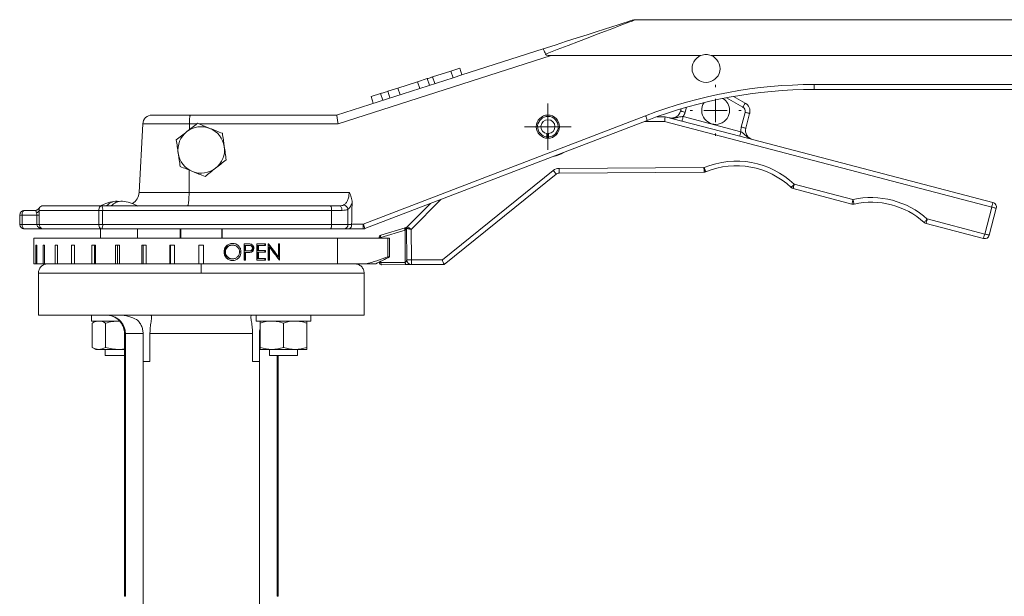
# Model space of a CAD drawing. Header units: millimetres. Extents: x 19 to 376, y -22 to 371.
# Tile 5 of 8: x 44 to 255, y 247 to 371. Entities that reach past the tile are written whole.
import ezdxf

# ---------------------------------------------------------------- set-up
doc = ezdxf.new("R2010")
doc.units = ezdxf.units.MM

# ---------------------------------------------------------------- blocks, each defined once
blk = doc.blocks.new('SW_CENTERMARKSYMBOL_0')
at = {"color": 0, "linetype": 'Continuous', "lineweight": 0}
for p, q in [((0, 2.5), (0, 5)), ((0, 0), (0, 2.5)), ((-2.5, 0), (-5, 0)), ((0, 0), (-2.5, 0)), ((0, 0), (0, -2.5)), ((0, 0), (2.5, 0)), ((2.5, 0), (5, 0)), ((0, -2.5), (0, -5))]:
    blk.add_line(p, q, dxfattribs=at)
blk = doc.blocks.new('SW_CENTERMARKSYMBOL_1')
at = {"color": 0, "linetype": 'Continuous', "lineweight": 0}
for p, q in [((0, 5), (0, 5.5)), ((0, 0), (0, 2.5)), ((-5, 0), (-5.5, 0)), ((0, 0), (-2.5, 0)), ((0, 0), (0, -2.5)), ((0, 0), (2.5, 0)), ((5, 0), (5.5, 0)), ((0, -5), (0, -5.5))]:
    blk.add_line(p, q, dxfattribs=at)

msp = doc.modelspace()

# ---------------------------------------------------------------- linework, layer by layer
at = {"color": 7, "linetype": 'Continuous', "lineweight": 15}
for p, q in [((260.78, 370.77), (176.1, 370.77)), ((138.8, 358.91), (156.24, 364.5)), ((157.97, 363.06), (112.2, 348.38)), ((157.97, 363.06), (190.15, 363.06)), ((192.36, 363.06), (260.78, 363.06)), ((132.51, 358.47), (136.43, 359.73)), ((136.43, 359.73), (138.34, 360.34)), ((136.43, 359.73), (136.89, 358.3)), ((138.34, 360.34), (138.8, 358.91)), ((111.88, 350.27), (136.89, 358.3)), ((131.36, 358.1), (129.27, 357.43)), ((131.36, 358.1), (131.82, 356.67)), ((132.51, 358.47), (132.97, 357.04)), ((136.89, 358.3), (138.8, 358.91)), ((125.06, 356.08), (122.88, 355.38)), ((129.27, 357.43), (125.06, 356.08)), ((125.06, 356.08), (125.52, 354.65)), ((129.27, 357.43), (129.73, 356)), ((214.47, 356.83), (260.78, 356.83)), ((214.47, 355.77), (214.47, 356.83)), ((260.78, 355.77), (214.47, 355.77)), ((119.29, 354.23), (121.31, 354.87)), ((119.29, 354.23), (119.75, 352.8)), ((121.31, 354.87), (121.77, 353.45)), ((122.88, 355.38), (123.34, 353.95)), ((197.19, 354.27), (199.69, 352.85)), ((185.79, 351.11), (185.92, 351.61)), ((72.21, 350.27), (80.45, 350.27)), ((80.45, 350.27), (111.88, 350.27)), ((117.6, 326.83), (178.27, 350.12)), ((178.63, 349.13), (117.96, 325.84)), ((180.71, 349.9), (182.47, 349.91)), ((182.47, 349.91), (186.08, 348.97)), ((186.33, 349.94), (198.75, 346.68)), ((198.84, 347.69), (199.67, 350.85)), ((200.63, 350.6), (199.81, 347.44)), ((70.21, 348.38), (69.43, 333.62)), ((80.23, 347.13), (80.24, 348.38)), ((252.66, 330.49), (182.34, 348.91)), ((186.08, 348.97), (198.5, 345.71)), ((157.06, 345.57), (157.08, 346.29)), ((157.39, 346.28), (157.37, 345.56)), ((198.5, 345.71), (252.91, 331.46)), ((159.68, 338.79), (190.82, 338.96)), ((80.16, 333.62), (80.19, 338.43)), ((134.59, 319.15), (158.44, 338.35)), ((159.07, 337.57), (134.95, 318.15)), ((190.83, 337.96), (159.69, 337.79)), ((222.59, 331.13), (209.97, 334.44)), ((210.22, 335.41), (222.84, 332.1)), ((80.16, 333.62), (114.56, 333.62)), ((48.78, 330.77), (61.4, 330.77)), ((61.4, 330.77), (110.56, 330.77)), ((110.56, 330.77), (112.39, 330.77)), ((127.05, 326.25), (132.02, 331.24)), ((251.14, 324.69), (252.66, 330.49)), ((253.62, 330.24), (252.1, 324.43)), ((43.76, 328.77), (43.76, 326.77)), ((47.47, 328.77), (44.26, 328.77)), ((44.26, 328.77), (44.26, 326.77)), ((44.76, 329.77), (47.08, 329.77)), ((47.96, 328.77), (47.47, 328.77)), ((47.47, 326.77), (47.47, 328.77)), ((60.77, 329.77), (47.93, 329.77)), ((47.96, 328.77), (47.96, 326.77)), ((60.77, 326.77), (60.77, 329.77)), ((60.77, 329.77), (61.59, 329.77)), ((61.59, 329.77), (61.59, 326.77)), ((110.75, 329.77), (61.59, 329.77)), ((110.75, 329.77), (110.75, 326.77)), ((113.04, 329.77), (110.75, 329.77)), ((114.31, 330), (114.31, 326.77)), ((44.26, 326.77), (47.47, 326.77)), ((47.96, 326.77), (47.47, 326.77)), ((47.96, 326.77), (60.77, 326.77)), ((60.77, 326.77), (61.59, 326.77)), ((61.59, 326.77), (110.75, 326.77)), ((110.75, 326.77), (114.31, 326.77)), ((114.31, 326.77), (115.1, 326.77)), ((115.1, 326.83), (117.6, 326.83)), ((117.6, 326.83), (117.6, 325.77)), ((121.36, 324.41), (126.6, 326.01)), ((126.94, 319.11), (126.9, 325.9)), ((250.88, 323.72), (238.54, 326.95)), ((238.8, 327.92), (251.14, 324.69)), ((48.87, 325.77), (44.76, 325.77)), ((46.78, 323.77), (46.78, 322.27)), ((46.78, 323.77), (112.04, 323.77)), ((61.4, 325.77), (48.87, 325.77)), ((61.13, 325.77), (61.13, 323.77)), ((110.56, 325.77), (61.4, 325.77)), ((69.09, 323.77), (69.09, 325.77)), ((78.28, 323.77), (78.28, 325.77)), ((78.37, 325.77), (78.37, 323.77)), ((87.19, 323.77), (87.19, 325.77)), ((87.28, 325.77), (87.28, 323.77)), ((113.41, 325.77), (110.56, 325.77)), ((112.04, 323.77), (112.04, 318.27)), ((122.85, 323.77), (112.04, 323.77)), ((114.42, 325.77), (113.41, 325.77)), ((117.6, 325.77), (114.42, 325.77)), ((121.01, 323.93), (121.01, 323.77)), ((126.58, 325.53), (121.34, 323.93)), ((122.85, 323.77), (122.85, 319.77)), ((122.85, 323.77), (123.23, 323.77)), ((123.23, 323.77), (123.23, 319.77)), ((126.62, 318.6), (126.58, 325.53)), ((127.91, 325.69), (127.94, 319.11)), ((46.79, 322.27), (46.78, 322.27)), ((46.79, 322.27), (46.79, 318.27)), ((47.42, 322.27), (47.25, 322.27)), ((47.25, 318.27), (47.25, 322.27)), ((47.42, 322.27), (47.42, 318.27)), ((49.13, 322.27), (48.79, 322.27)), ((48.79, 318.27), (48.79, 322.27)), ((49.13, 322.27), (49.13, 318.27)), ((51.86, 322.27), (51.36, 322.27)), ((51.36, 318.27), (51.36, 322.27)), ((51.86, 322.27), (51.86, 318.27)), ((55.53, 322.27), (54.89, 322.27)), ((54.89, 318.27), (54.89, 322.27)), ((55.53, 322.27), (55.53, 318.27)), ((60.03, 322.27), (59.26, 322.27)), ((59.26, 318.27), (59.26, 322.27)), ((59.84, 322.27), (59.84, 318.27)), ((60.03, 322.27), (60.03, 318.27)), ((65.22, 322.27), (64.35, 322.27)), ((64.35, 318.27), (64.35, 322.27)), ((64.8, 322.27), (64.8, 318.27)), ((65.22, 322.27), (65.22, 318.27)), ((70.94, 322.27), (70, 322.27)), ((70, 318.27), (70, 322.27)), ((70.31, 322.27), (70.31, 318.27)), ((70.94, 322.27), (70.94, 318.27)), ((77.02, 322.27), (76.04, 322.27)), ((76.04, 318.27), (76.04, 322.27)), ((76.2, 322.27), (76.2, 318.27)), ((77.02, 322.27), (77.02, 318.27)), ((82.28, 318.27), (82.28, 322.27)), ((83.28, 322.27), (82.28, 322.27)), ((83.28, 322.27), (83.28, 318.27)), ((89.35, 322.32), (89.5, 322.32)), ((92.68, 322.59), (92.01, 322.59)), ((92.01, 322.59), (92.01, 319.09)), ((92.16, 322.23), (92.16, 321.06)), ((92.16, 322.23), (92.32, 322.23)), ((92.32, 321.06), (92.32, 322.23)), ((92.32, 322.23), (92.93, 322.23)), ((93.29, 322.53), (93.44, 322.53)), ((93.92, 321.65), (94.08, 321.65)), ((96.6, 322.59), (94.76, 322.59)), ((94.76, 322.59), (94.76, 319.09)), ((94.9, 322.23), (94.9, 321.15)), ((94.9, 322.23), (95.05, 322.23)), ((95.05, 321.15), (95.05, 322.23)), ((95.05, 322.23), (96.6, 322.23)), ((96.45, 322.59), (96.45, 322.23)), ((96.6, 322.23), (96.6, 322.59)), ((97.24, 322.59), (97.18, 322.59)), ((97.18, 322.59), (97.18, 319.09)), ((97.32, 321.83), (97.32, 319.09)), ((97.32, 321.83), (97.47, 321.83)), ((97.47, 319.09), (97.47, 321.83)), ((99.63, 322.59), (99.35, 322.59)), ((99.35, 322.59), (99.35, 319.83)), ((99.47, 322.59), (99.47, 319.21)), ((99.63, 319.09), (99.63, 322.59)), ((87.83, 320.82), (87.99, 320.82)), ((91.16, 320.84), (91.32, 320.84)), ((92.16, 321.06), (92.32, 321.06)), ((92.16, 320.7), (92.16, 319.09)), ((92.16, 320.7), (92.32, 320.7)), ((92.32, 319.09), (92.32, 320.7)), ((92.32, 320.7), (92.56, 320.7)), ((92.75, 321.05), (92.91, 321.05)), ((92.91, 321.05), (92.92, 321.05)), ((93.26, 320.76), (93.41, 320.76)), ((94.9, 321.15), (95.05, 321.15)), ((94.9, 320.79), (94.9, 319.44)), ((94.9, 320.79), (95.05, 320.79)), ((96.6, 321.15), (95.05, 321.15)), ((95.05, 319.44), (95.05, 320.79)), ((95.05, 320.79), (96.6, 320.79)), ((96.45, 321.15), (96.45, 320.79)), ((96.6, 320.79), (96.6, 321.15)), ((99.19, 319.83), (99.35, 319.83)), ((122.85, 319.77), (123.23, 319.77)), ((46.79, 318.27), (47.25, 318.27)), ((47.25, 318.27), (47.42, 318.27)), ((47.42, 318.27), (48.79, 318.27)), ((48.79, 318.27), (49.13, 318.27)), ((49.13, 318.27), (51.36, 318.27)), ((51.36, 318.27), (51.86, 318.27)), ((51.86, 318.27), (54.89, 318.27)), ((54.89, 318.27), (55.53, 318.27)), ((55.53, 318.27), (59.26, 318.27)), ((59.26, 318.27), (59.84, 318.27)), ((59.84, 318.27), (60.03, 318.27)), ((60.03, 318.27), (64.35, 318.27)), ((64.35, 318.27), (64.8, 318.27)), ((64.8, 318.27), (65.22, 318.27)), ((65.22, 318.27), (70, 318.27)), ((70, 318.27), (70.31, 318.27)), ((70.31, 318.27), (70.94, 318.27)), ((70.94, 318.27), (76.04, 318.27)), ((76.04, 318.27), (76.2, 318.27)), ((76.2, 318.27), (77.02, 318.27)), ((77.02, 318.27), (82.28, 318.27)), ((82.28, 318.27), (83.28, 318.27)), ((82.53, 318.27), (82.78, 318.27)), ((82.78, 318.27), (83.03, 318.27)), ((83.28, 318.27), (112.04, 318.27)), ((89.35, 319.35), (89.5, 319.35)), ((92.01, 319.09), (92.32, 319.09)), ((94.76, 319.09), (96.6, 319.09)), ((94.9, 319.44), (95.05, 319.44)), ((96.6, 319.44), (95.05, 319.44)), ((96.45, 319.44), (96.45, 319.09)), ((96.6, 319.09), (96.6, 319.44)), ((97.18, 319.09), (97.47, 319.09)), ((99.57, 319.09), (99.63, 319.09)), ((118.16, 318.27), (112.04, 318.27)), ((118.16, 318.27), (120.28, 318.27)), ((121.04, 318.66), (121.04, 318.57)), ((121.37, 318.57), (126.62, 318.6)), ((126.79, 318.1), (121.54, 318.08)), ((126.96, 318.92), (126.93, 319.08)), ((127.94, 319.11), (134.59, 319.15)), ((134.95, 318.15), (127.95, 318.11)), ((47.78, 316.27), (47.78, 307.27)), ((117.78, 307.27), (117.78, 316.27)), ((47.78, 307.27), (82.78, 307.27)), ((59.21, 307.27), (59.21, 305.97)), ((82.78, 307.27), (117.78, 307.27)), ((94.56, 307.27), (94.56, 305.97)), ((106.36, 305.97), (106.36, 307.27)), ((65.21, 305.97), (59.21, 305.97)), ((60.11, 305.97), (59.33, 305.53)), ((59.33, 300.32), (59.33, 305.53)), ((62.22, 300.32), (62.22, 305.53)), ((106.36, 305.97), (94.56, 305.97)), ((95.46, 305.53), (95.46, 300.32)), ((100.46, 305.53), (100.46, 300.32)), ((105.46, 305.53), (105.46, 300.32)), ((66.28, 303.27), (66.48, 303.27)), ((66.28, 246.79), (66.28, 303.27)), ((66.48, 303.27), (70.28, 303.27)), ((66.48, 303.27), (66.48, 246.79)), ((70.28, 303.27), (70.28, 297.27)), ((71.76, 297.27), (71.76, 303.27)), ((71.76, 303.27), (93.81, 303.27)), ((93.81, 303.27), (93.81, 297.27)), ((95.28, 297.27), (95.28, 303.27)), ((59.33, 300.32), (60.11, 299.87)), ((60.11, 299.87), (60.78, 299.87)), ((60.78, 299.87), (65.11, 299.87)), ((62.11, 299.87), (62.11, 298.57)), ((66.28, 298.57), (62.11, 298.57)), ((65.11, 299.87), (66.28, 299.87)), ((95.46, 299.87), (97.96, 299.87)), ((97.46, 299.87), (97.46, 298.57)), ((103.46, 298.57), (97.46, 298.57)), ((97.96, 299.87), (102.96, 299.87)), ((99.28, 298.57), (99.28, 246.79)), ((105.46, 299.87), (102.96, 299.87)), ((103.46, 298.57), (103.46, 299.87)), ((71.76, 297.27), (70.28, 297.27)), ((70.28, 297.27), (70.28, 243.27)), ((95.28, 297.27), (93.81, 297.27)), ((95.28, 243.27), (95.28, 297.27)), ((66.48, 246.79), (66.28, 246.79)), ((99.28, 246.79), (99.08, 246.79))]:
    msp.add_line(p, q, dxfattribs=at)
at = {"color": 8, "linetype": 'Continuous', "lineweight": 15}
for p, q in [((199.19, 351.98), (195.66, 353.99)), ((187.03, 351.94), (186.75, 350.86)), ((80.24, 348.38), (70.21, 348.38)), ((81.82, 348.38), (80.24, 348.38)), ((112.2, 348.38), (82.24, 348.38)), ((182.34, 348.91), (178, 348.89)), ((69.43, 333.62), (80.16, 333.62)), ((47.92, 330.27), (47.94, 330.27)), ((134.3, 332.12), (127.91, 325.69)), ((44.26, 328.77), (43.76, 328.77)), ((44.26, 326.77), (43.76, 326.77)), ((121.34, 323.93), (121.34, 323.77)), ((121.37, 318.83), (121.37, 318.57)), ((47.78, 316.27), (82.78, 316.27)), ((82.78, 316.27), (117.78, 316.27)), ((95.28, 303.27), (95.46, 303.27)), ((99.08, 246.79), (99.08, 298.57))]:
    msp.add_line(p, q, dxfattribs=at)
at = {"color": 7, "linetype": 'Continuous', "lineweight": 15, "flags": 128}
for points in [[(156.24, 364.5), (158.81, 365.33), (161.26, 366.12), (163.57, 366.86), (165.71, 367.54), (167.68, 368.17), (169.45, 368.74), (171.01, 369.24), (172.36, 369.67), (173.47, 370.03), (174.35, 370.31), (174.98, 370.52), (175.36, 370.64), (175.49, 370.68), (175.49, 370.68)], [(131.36, 358.1), (131.57, 358.16), (131.76, 358.23), (131.94, 358.28), (132.09, 358.33), (132.23, 358.38), (132.35, 358.41), (132.44, 358.44), (132.51, 358.47)], [(121.31, 354.87), (121.4, 354.9), (121.53, 354.94), (121.68, 354.99), (121.87, 355.05), (122.08, 355.12), (122.32, 355.2), (122.59, 355.28), (122.88, 355.38)], [(199.69, 352.85), (199.68, 352.83), (199.65, 352.78), (199.61, 352.7), (199.54, 352.59), (199.47, 352.46), (199.38, 352.31), (199.29, 352.15), (199.19, 351.98)], [(182.34, 348.91), (182.37, 349.11), (182.39, 349.3), (182.41, 349.47), (182.43, 349.62), (182.45, 349.75), (182.46, 349.84), (182.47, 349.89), (182.47, 349.91)], [(185.79, 351.11), (185.8, 351.11), (185.86, 351.09), (185.95, 351.07), (186.07, 351.04), (186.21, 351), (186.38, 350.96), (186.56, 350.91), (186.75, 350.86)], [(186.08, 348.97), (186.08, 348.99), (186.1, 349.04), (186.12, 349.13), (186.15, 349.25), (186.19, 349.4), (186.24, 349.56), (186.28, 349.75), (186.33, 349.94)], [(200.63, 350.6), (200.62, 350.61), (200.56, 350.62), (200.47, 350.64), (200.35, 350.67), (200.2, 350.71), (200.04, 350.76), (199.86, 350.8), (199.67, 350.85)], [(199.81, 347.44), (199.79, 347.44), (199.73, 347.46), (199.64, 347.48), (199.52, 347.51), (199.38, 347.55), (199.21, 347.6), (199.03, 347.64), (198.84, 347.69)], [(157.05, 345.28), (157.06, 345.46), (157.06, 345.57)], [(157.37, 345.56), (157.37, 345.45), (157.36, 345.28)], [(198.5, 345.71), (198.5, 345.73), (198.52, 345.79), (198.54, 345.88), (198.57, 346), (198.61, 346.14), (198.65, 346.31), (198.7, 346.49), (198.75, 346.68)], [(159.68, 338.79), (159.68, 338.59), (159.68, 338.4), (159.69, 338.23), (159.69, 338.08), (159.69, 337.96), (159.69, 337.86), (159.69, 337.81), (159.69, 337.79)], [(190.82, 338.96), (190.9, 338.78), (190.97, 338.61), (191.04, 338.45), (191.1, 338.31), (191.15, 338.19), (191.18, 338.11), (191.2, 338.06), (191.21, 338.04)], [(190.82, 338.96), (190.82, 338.77), (190.83, 338.58), (190.83, 338.4), (190.83, 338.25), (190.83, 338.13), (190.83, 338.04), (190.83, 337.98), (190.83, 337.96)], [(158.44, 338.35), (158.56, 338.19), (158.68, 338.05), (158.79, 337.91), (158.88, 337.79), (158.96, 337.7), (159.02, 337.63), (159.05, 337.58), (159.07, 337.57)], [(210.22, 335.41), (210.09, 335.26), (209.96, 335.13), (209.84, 335), (209.73, 334.89), (209.65, 334.8), (209.58, 334.74), (209.54, 334.7), (209.53, 334.68)], [(210.22, 335.41), (210.17, 335.22), (210.12, 335.04), (210.08, 334.87), (210.04, 334.72), (210.01, 334.6), (209.99, 334.51), (209.97, 334.46), (209.97, 334.44)], [(61.4, 330.77), (61.27, 330.75), (61.16, 330.7), (61.05, 330.61), (60.95, 330.48), (60.87, 330.33), (60.81, 330.16), (60.78, 329.97), (60.77, 329.77)], [(112.39, 330.77), (112.52, 330.75), (112.64, 330.7), (112.75, 330.61), (112.85, 330.48), (112.93, 330.33), (112.99, 330.16), (113.02, 329.97), (113.04, 329.77)], [(222.84, 332.1), (222.79, 331.91), (222.75, 331.73), (222.7, 331.56), (222.66, 331.41), (222.63, 331.29), (222.61, 331.21), (222.6, 331.15), (222.59, 331.13)], [(222.84, 332.1), (222.89, 331.91), (222.93, 331.73), (222.96, 331.56), (223, 331.41), (223.02, 331.29), (223.05, 331.2), (223.06, 331.14), (223.06, 331.12)], [(252.66, 330.49), (252.71, 330.68), (252.75, 330.86), (252.8, 331.03), (252.83, 331.17), (252.87, 331.29), (252.89, 331.38), (252.9, 331.44), (252.91, 331.46)], [(252.66, 330.49), (252.84, 330.44), (253.03, 330.39), (253.19, 330.35), (253.34, 330.31), (253.46, 330.28), (253.55, 330.26), (253.6, 330.24), (253.62, 330.24)], [(44.26, 328.77), (44.27, 328.97), (44.3, 329.16), (44.34, 329.33), (44.41, 329.48), (44.48, 329.61), (44.57, 329.7), (44.67, 329.75), (44.76, 329.77)], [(44.26, 326.77), (44.27, 326.58), (44.3, 326.39), (44.34, 326.22), (44.41, 326.07), (44.48, 325.94), (44.57, 325.85), (44.67, 325.79), (44.76, 325.77)], [(61.4, 325.77), (61.27, 325.79), (61.16, 325.85), (61.05, 325.94), (60.95, 326.07), (60.87, 326.22), (60.81, 326.39), (60.78, 326.58), (60.77, 326.77)], [(126.58, 325.53), (126.56, 325.62), (126.54, 325.71), (126.53, 325.79), (126.53, 325.86), (126.54, 325.92), (126.55, 325.96), (126.58, 326), (126.6, 326.01)], [(126.6, 326.01), (126.66, 326.03), (126.72, 326.05), (126.78, 326.07)], [(126.9, 325.9), (126.9, 325.88), (126.87, 325.84), (126.84, 325.76), (126.79, 325.66)], [(126.9, 326.11), (126.98, 326.19), (127.03, 326.24), (127.05, 326.25)], [(127.91, 325.69), (127.73, 325.73), (127.56, 325.76), (127.4, 325.8), (127.26, 325.82), (127.14, 325.85), (127.04, 325.87), (126.96, 325.88), (126.92, 325.89), (126.9, 325.9)], [(127.91, 325.69), (127.74, 325.8), (127.58, 325.91), (127.43, 326), (127.3, 326.09), (127.19, 326.16), (127.11, 326.21), (127.07, 326.24), (127.05, 326.25)], [(238.8, 327.92), (238.67, 327.77), (238.54, 327.63), (238.43, 327.51), (238.33, 327.39), (238.24, 327.3), (238.18, 327.23), (238.14, 327.19), (238.13, 327.17)], [(238.8, 327.92), (238.75, 327.73), (238.7, 327.55), (238.66, 327.38), (238.62, 327.23), (238.59, 327.11), (238.56, 327.02), (238.55, 326.97), (238.54, 326.95)], [(121.34, 323.93), (121.32, 324.02), (121.3, 324.1), (121.29, 324.18), (121.29, 324.25), (121.3, 324.31), (121.32, 324.36), (121.34, 324.39), (121.36, 324.41)], [(126.79, 325.66), (126.73, 325.62), (126.66, 325.58), (126.58, 325.53)], [(251.14, 324.69), (251.09, 324.5), (251.04, 324.32), (250.99, 324.15), (250.96, 324), (250.92, 323.88), (250.9, 323.79), (250.89, 323.74), (250.88, 323.72)], [(251.14, 324.69), (251.32, 324.64), (251.51, 324.59), (251.67, 324.55), (251.82, 324.51), (251.94, 324.48), (252.03, 324.45), (252.08, 324.44), (252.1, 324.43)], [(121.54, 318.08), (121.51, 318.08), (121.47, 318.11), (121.45, 318.16), (121.42, 318.22), (121.4, 318.3), (121.38, 318.38), (121.37, 318.48), (121.37, 318.57)], [(127.94, 319.11), (127.75, 319.11), (127.56, 319.11), (127.39, 319.11), (127.23, 319.11), (127.11, 319.11), (127.02, 319.11), (126.96, 319.11), (126.94, 319.11)], [(127.94, 319.11), (127.94, 318.92), (127.94, 318.73), (127.94, 318.56), (127.95, 318.4), (127.95, 318.28), (127.95, 318.19), (127.95, 318.13), (127.95, 318.11)], [(134.59, 319.15), (134.66, 318.95), (134.73, 318.77), (134.79, 318.59), (134.84, 318.44), (134.89, 318.32), (134.92, 318.23), (134.94, 318.17), (134.95, 318.15)]]:
    msp.add_lwpolyline(points, dxfattribs=at)
at = {"color": 8, "linetype": 'Continuous', "lineweight": 15, "flags": 128}
for points in [[(176.1, 370.77), (176.07, 370.76), (175.83, 370.67), (175.36, 370.49), (174.65, 370.22), (173.72, 369.87), (172.57, 369.43), (171.21, 368.91), (169.64, 368.31), (167.89, 367.64), (165.96, 366.9), (163.86, 366.1), (161.62, 365.24), (159.24, 364.34), (156.75, 363.38)], [(121.34, 323.93), (121.2, 323.93), (121.1, 323.93), (121.03, 323.93), (121.01, 323.93)], [(121.04, 318.57), (121.06, 318.57), (121.13, 318.57), (121.23, 318.57), (121.37, 318.57)]]:
    msp.add_lwpolyline(points, dxfattribs=at)
at = {"color": 7, "linetype": 'Continuous', "lineweight": 15}
msp.add_circle((157.28, 347.77), 2.5, dxfattribs=at)
for centre, radius, start, end in [((176.1, 368.77), 2, 92.2276, 107.787), ((191.26, 360.27), 3, 111.5503, 68.4497), ((214.47, 255.83), 101, 90, 111), ((214.47, 255.77), 100, 90, 111), ((193.32, 351.27), 3, 0.318, 58.6598), ((193.32, 351.27), 3, 146.3161, 0.318), ((198.7, 351.11), 1, 345.318, 60.318), ((198.7, 351.11), 2, 345.318, 60.318), ((72.21, 348.27), 2, 90, 177), ((157.28, 347.77), 2.21, 272.2356, 264.2635), ((157.28, 347.77), 1.5, 274.1314, 262.3676), ((165.12, 344.78), 14.2, 17.8586, 22.0921), ((183.85, 351.62), 2, 255.318, 345.318), ((183.85, 351.62), 3, 325.8467, 345.318), ((82.78, 342.77), 5, 68.1405, 128.1405), ((82.78, 342.77), 5, 8.1405, 68.1405), ((201.74, 346.93), 3, 165.318, 184.7892), ((201.74, 346.93), 2, 165.318, 255.318), ((82.78, 342.77), 5, 128.1405, 188.1405), ((82.78, 342.77), 5, 308.1405, 8.1405), ((82.78, 342.77), 5, 188.1405, 248.1405), ((82.78, 342.77), 5, 248.1405, 308.1405), ((159.69, 336.79), 2, 90.318, 128.8349), ((197.81, 322.37), 18, 46.4024, 112.8325), ((197.81, 322.37), 17, 46.4024, 112.8325), ((159.69, 336.79), 1, 90.318, 128.8349), ((190.82, 338.96), 1, 270.318, 292.8325), ((210.22, 335.41), 1, 226.4024, 255.318), ((66.44, 333.77), 3, 301.8047, 357), ((226.77, 314.53), 18, 48.0519, 102.584), ((47.05, 330.77), 1, 270, 330), ((47.08, 330.77), 0.999, 270.0084, 330.0281), ((48.78, 329.77), 1, 90, 150), ((65.11, 323.77), 8, 95.1399, 119.8347), ((60.12, 330.02), 1.48, 350.6467, 30.7764), ((64.63, 328.9), 2.84, 80.4568, 140.2528), ((65.69, 328.81), 2.94, 87.4518, 139.5155), ((65.11, 323.77), 8, 60.1653, 84.8601), ((109.29, 330.02), 1.48, 350.6463, 30.7765), ((113.21, 329.85), 1.11, 7.7032, 79.5851), ((222.84, 332.1), 1, 255.318, 282.584), ((226.77, 314.53), 17, 48.0519, 102.584), ((252.66, 330.49), 1, 345.318, 75.318), ((44.76, 328.77), 1, 90, 180), ((47.23, 329.99), 0.73, 280.9221, 342.7407), ((44.76, 326.77), 1, 180, 270), ((60.12, 326.53), 1.48, 329.2236, 9.3533), ((109.29, 326.53), 1.48, 329.2235, 9.3537), ((113.36, 326.73), 0.954, 273.1459, 2.8341), ((104.44, 321.48), 14.2, 17.8591, 22.092), ((126.64, 326.55), 0.5, 287.0092, 315.1026), ((126.72, 326.29), 0.264, 284.1587, 314.6536), ((127.4, 325.9), 0.5, 135.1026, 180.318), ((238.8, 327.92), 1, 228.0519, 255.318), ((117.6, 326.77), 1, 270, 291), ((121.51, 323.93), 0.5, 107.0092, 180.318), ((251.14, 324.69), 1, 255.318, 345.318), ((121.54, 318.58), 0.5, 180.318, 270.318), ((127.94, 319.11), 1, 180.318, 270.318)]:
    msp.add_arc(centre, radius, start, end, dxfattribs=at)
at = {"color": 8, "linetype": 'Continuous', "lineweight": 15}
msp.add_arc((157.28, 347.77), 6.5, 280.1235, 301.8765, dxfattribs=at)
at = {"color": 7, "linetype": 'Continuous', "lineweight": 15}
for centre, major_axis, ratio, start_param, end_param in [((112.2, 348.27), (-0.31, 2), 0.008004, 4.763496, 6.281933), ((82.78, 583.37), (0, 667.84), 0.052408, 4.318114, 4.325611), ((82.78, 326.83), (-34.89, 41.94), 0.155868, 4.417085, 4.479903), ((82.78, 326.83), (-35.38, 42.53), 0.155868, 4.419416, 4.484219), ((82.78, 326.38), (-35.38, 42.54), 0.155864, 4.412603, 4.477309), ((82.78, 321.04), (35.5, -0.42), 0.003889, 1.286194, 1.303468), ((82.78, 321.04), (36, -0.43), 0.003889, 1.285784, 1.302818)]:
    msp.add_ellipse(centre, major_axis=major_axis, ratio=ratio, start_param=start_param, end_param=end_param, dxfattribs=at)
for points, knots in [([(156.75, 363.38), (156.69, 363.56), (156.63, 363.71), (156.52, 363.99), (156.47, 364.11), (156.38, 364.31), (156.34, 364.39), (156.28, 364.49), (156.26, 364.51), (156.24, 364.5)], [0, 0, 0, 0, 0.25, 0.25, 0.5, 0.5, 0.75, 0.75, 1, 1, 1, 1]), ([(156.75, 363.38), (156.77, 363.34), (156.8, 363.29), (156.89, 363.23), (156.94, 363.2), (157.09, 363.14), (157.2, 363.12), (157.53, 363.07), (157.75, 363.06), (157.97, 363.06)], [0, 0, 0, 0, 0.125, 0.125, 0.25, 0.25, 0.5, 0.5, 1, 1, 1, 1]), ([(190.15, 363.06), (190.5, 363.2), (190.88, 363.27), (191.45, 363.27), (191.63, 363.26), (192, 363.19), (192.18, 363.13), (192.36, 363.06)], [0, 0, 0, 0, 0.5, 0.5, 0.75, 0.75, 1, 1, 1, 1]), ([(80.24, 348.38), (80.24, 348.51), (80.24, 348.63), (80.25, 348.88), (80.25, 349), (80.26, 349.23), (80.27, 349.34), (80.29, 349.54), (80.29, 349.64), (80.31, 349.81), (80.32, 349.89), (80.35, 350.03), (80.36, 350.09), (80.38, 350.18), (80.4, 350.21), (80.42, 350.26), (80.44, 350.27), (80.45, 350.27)], [0, 0, 0, 0, 0.125, 0.125, 0.25, 0.25, 0.375, 0.375, 0.5, 0.5, 0.625, 0.625, 0.75, 0.75, 0.875, 0.875, 1, 1, 1, 1]), ([(186.33, 349.94), (186.07, 349.93), (185.81, 349.9), (185.31, 349.8), (185.08, 349.74), (184.59, 349.64), (184.34, 349.6), (183.97, 349.59), (183.84, 349.6), (183.59, 349.63), (183.46, 349.65), (183.34, 349.68)], [0, 0, 0, 0, 0.25, 0.25, 0.5, 0.5, 0.75, 0.75, 0.875, 0.875, 1, 1, 1, 1]), ([(81.97, 348.49), (81.6, 348.2), (81.22, 347.9), (80.46, 347.31), (80.08, 347.01), (79.7, 346.71)], [0, 0, 0, 0, 0.5, 0.5, 1, 1, 1, 1]), ([(84.64, 347.41), (84.42, 347.51), (84.19, 347.6), (83.74, 347.78), (83.51, 347.87), (82.84, 348.14), (82.4, 348.31), (81.97, 348.49)], [0, 0, 0, 0, 0.25, 0.25, 0.5, 0.5, 1, 1, 1, 1]), ([(79.7, 346.71), (79.31, 346.4), (78.92, 346.1), (78.16, 345.5), (77.79, 345.21), (77.42, 344.92)], [0, 0, 0, 0, 0.5, 0.5, 1, 1, 1, 1]), ([(87.73, 343.48), (87.7, 343.72), (87.66, 343.97), (87.59, 344.45), (87.56, 344.69), (87.46, 345.4), (87.39, 345.87), (87.32, 346.34)], [0, 0, 0, 0, 0.25, 0.25, 0.5, 0.5, 1, 1, 1, 1]), ([(198.75, 346.68), (198.98, 346.55), (199.19, 346.39), (199.57, 346.06), (199.75, 345.89), (200.12, 345.57), (200.32, 345.41), (200.65, 345.22), (200.76, 345.17), (200.99, 345.07), (201.11, 345.03), (201.23, 345)], [0, 0, 0, 0, 0.25, 0.25, 0.5, 0.5, 0.75, 0.75, 0.875, 0.875, 1, 1, 1, 1]), ([(77.83, 342.07), (77.87, 341.82), (77.9, 341.58), (77.97, 341.1), (78.01, 340.86), (78.11, 340.15), (78.18, 339.67), (78.24, 339.21)], [0, 0, 0, 0, 0.25, 0.25, 0.5, 0.5, 1, 1, 1, 1]), ([(85.87, 338.84), (85.49, 338.54), (85.1, 338.23), (84.34, 337.64), (83.97, 337.35), (83.6, 337.06)], [0, 0, 0, 0, 0.5, 0.5, 1, 1, 1, 1]), ([(88.14, 340.62), (87.77, 340.33), (87.39, 340.04), (86.64, 339.44), (86.26, 339.14), (85.87, 338.84)], [0, 0, 0, 0, 0.5, 0.5, 1, 1, 1, 1]), ([(80.92, 338.13), (81.15, 338.04), (81.38, 337.95), (81.83, 337.77), (82.05, 337.68), (82.72, 337.41), (83.16, 337.23), (83.6, 337.06)], [0, 0, 0, 0, 0.25, 0.25, 0.5, 0.5, 1, 1, 1, 1]), ([(80.16, 333.62), (80.16, 333.43), (80.16, 333.24), (80.15, 332.87), (80.14, 332.69), (80.13, 332.34), (80.12, 332.18), (80.1, 331.87), (80.08, 331.73), (80.06, 331.47), (80.04, 331.35), (80.01, 331.15), (80, 331.06), (79.96, 330.92), (79.95, 330.86), (79.91, 330.79), (79.9, 330.77), (79.88, 330.77)], [0, 0, 0, 0, 0.125, 0.125, 0.25, 0.25, 0.375, 0.375, 0.5, 0.5, 0.625, 0.625, 0.75, 0.75, 0.875, 0.875, 1, 1, 1, 1]), ([(113.41, 330.94), (113.57, 331.03), (113.72, 331.15), (113.93, 331.4), (113.99, 331.49), (114.11, 331.69), (114.17, 331.79), (114.32, 332.14), (114.4, 332.41), (114.52, 332.99), (114.55, 333.3), (114.56, 333.62)], [0, 0, 0, 0, 0.25, 0.25, 0.375, 0.375, 0.5, 0.5, 0.75, 0.75, 1, 1, 1, 1]), ([(115.2, 331.46), (115.21, 331.84), (115.14, 332.21), (114.96, 332.76), (114.9, 332.94), (114.74, 333.28), (114.65, 333.45), (114.56, 333.62)], [0, 0, 0, 0, 0.5, 0.5, 0.75, 0.75, 1, 1, 1, 1]), ([(47.94, 330.27), (47.95, 330.27), (47.95, 330.27), (47.95, 330.23), (47.95, 330.21), (47.93, 330.13), (47.93, 330.08), (47.92, 329.95), (47.92, 329.87), (47.93, 329.77)], [0, 0, 0, 0, 0.25, 0.25, 0.5, 0.5, 0.75, 0.75, 1, 1, 1, 1]), ([(112.39, 330.77), (112.59, 330.77), (112.79, 330.78), (113.13, 330.83), (113.28, 330.87), (113.41, 330.94)], [0, 0, 0, 0, 0.5, 0.5, 1, 1, 1, 1]), ([(115.2, 331.46), (115.15, 331.28), (115.09, 331.12), (114.96, 330.82), (114.89, 330.68), (114.66, 330.31), (114.49, 330.13), (114.31, 330)], [0, 0, 0, 0, 0.25, 0.25, 0.5, 0.5, 1, 1, 1, 1]), ([(47.37, 329.27), (47.34, 329.35), (47.31, 329.43), (47.28, 329.56), (47.27, 329.62), (47.24, 329.7), (47.21, 329.73), (47.15, 329.77), (47.12, 329.77), (47.08, 329.77)], [0, 0, 0, 0, 0.25, 0.25, 0.5, 0.5, 0.75, 0.75, 1, 1, 1, 1]), ([(47.47, 328.77), (47.47, 328.87), (47.46, 328.96), (47.42, 329.13), (47.4, 329.21), (47.37, 329.27)], [0, 0, 0, 0, 0.5, 0.5, 1, 1, 1, 1]), ([(114.31, 330), (114.16, 329.91), (113.98, 329.86), (113.55, 329.79), (113.31, 329.77), (113.04, 329.77)], [0, 0, 0, 0, 0.5, 0.5, 1, 1, 1, 1]), ([(47.47, 326.77), (47.47, 326.69), (47.48, 326.61), (47.53, 326.46), (47.57, 326.39), (47.71, 326.19), (47.83, 326.09), (48.1, 325.93), (48.25, 325.87), (48.56, 325.79), (48.71, 325.77), (48.87, 325.77)], [0, 0, 0, 0, 0.125, 0.125, 0.25, 0.25, 0.5, 0.5, 0.75, 0.75, 1, 1, 1, 1]), ([(47.96, 326.77), (47.96, 326.69), (47.97, 326.61), (48, 326.46), (48.03, 326.39), (48.11, 326.19), (48.19, 326.09), (48.37, 325.93), (48.47, 325.87), (48.66, 325.79), (48.76, 325.77), (48.87, 325.77)], [0, 0, 0, 0, 0.125, 0.125, 0.25, 0.25, 0.5, 0.5, 0.75, 0.75, 1, 1, 1, 1]), ([(115.1, 326.77), (115.1, 326.7), (115.09, 326.63), (115.07, 326.49), (115.06, 326.42), (115, 326.23), (114.94, 326.12), (114.75, 325.86), (114.59, 325.77), (114.42, 325.77)], [0, 0, 0, 0, 0.125, 0.125, 0.25, 0.25, 0.5, 0.5, 1, 1, 1, 1]), ([(126.78, 326.04), (126.75, 326.01), (126.73, 325.98), (126.69, 325.91), (126.68, 325.87), (126.67, 325.79), (126.67, 325.75), (126.72, 325.68), (126.76, 325.67), (126.79, 325.66)], [0, 0, 0, 0, 0.25, 0.25, 0.5, 0.5, 0.75, 0.75, 1, 1, 1, 1]), ([(126.78, 326.04), (126.8, 326.06), (126.81, 326.07), (126.8, 326.07), (126.79, 326.07), (126.78, 326.07)], [0, 0, 0, 0, 0.5, 0.5, 1, 1, 1, 1]), ([(126.9, 326.11), (126.86, 326.06), (126.84, 326), (126.82, 325.88), (126.81, 325.84), (126.8, 325.75), (126.8, 325.7), (126.79, 325.66)], [0, 0, 0, 0, 0.5, 0.5, 0.75, 0.75, 1, 1, 1, 1]), ([(89.49, 322.67), (89.43, 322.67), (89.37, 322.67), (89.25, 322.66), (89.19, 322.65), (89.02, 322.62), (88.9, 322.58), (88.68, 322.49), (88.58, 322.43), (88.38, 322.3), (88.28, 322.22), (88.12, 322.05), (88.04, 321.95), (87.91, 321.75), (87.85, 321.64), (87.76, 321.42), (87.73, 321.3), (87.69, 321.12), (87.69, 321.06), (87.67, 320.94), (87.67, 320.88), (87.67, 320.82)], [0, 0, 0, 0, 0.0625, 0.0625, 0.125, 0.125, 0.25, 0.25, 0.375, 0.375, 0.5, 0.5, 0.625, 0.625, 0.75, 0.75, 0.875, 0.875, 0.9375, 0.9375, 1, 1, 1, 1]), ([(89.35, 322.32), (89.25, 322.31), (89.15, 322.31), (88.96, 322.27), (88.87, 322.24), (88.68, 322.17), (88.6, 322.12), (88.43, 322.02), (88.35, 321.95), (88.21, 321.82), (88.14, 321.74), (88.03, 321.58), (87.98, 321.49), (87.91, 321.31), (87.88, 321.22), (87.84, 321.02), (87.83, 320.92), (87.83, 320.82)], [0, 0, 0, 0, 0.125, 0.125, 0.25, 0.25, 0.375, 0.375, 0.5, 0.5, 0.625, 0.625, 0.75, 0.75, 0.875, 0.875, 1, 1, 1, 1]), ([(87.99, 320.82), (87.99, 320.92), (88, 321.02), (88.03, 321.21), (88.06, 321.31), (88.14, 321.49), (88.19, 321.58), (88.3, 321.74), (88.36, 321.82), (88.58, 322.02), (88.75, 322.13), (89.02, 322.24), (89.11, 322.27), (89.31, 322.31), (89.4, 322.31), (89.5, 322.32)], [0, 0, 0, 0, 0.125, 0.125, 0.25, 0.25, 0.375, 0.375, 0.5, 0.5, 0.75, 0.75, 0.875, 0.875, 1, 1, 1, 1]), ([(91.32, 320.84), (91.31, 320.9), (91.31, 320.96), (91.3, 321.08), (91.3, 321.14), (91.26, 321.32), (91.23, 321.44), (91.14, 321.66), (91.08, 321.77), (90.95, 321.97), (90.87, 322.06), (90.7, 322.24), (90.61, 322.31), (90.41, 322.45), (90.3, 322.5), (90.08, 322.59), (89.97, 322.62), (89.73, 322.67), (89.61, 322.67), (89.49, 322.67)], [0, 0, 0, 0, 0.0625, 0.0625, 0.125, 0.125, 0.25, 0.25, 0.375, 0.375, 0.5, 0.5, 0.625, 0.625, 0.75, 0.75, 0.875, 0.875, 1, 1, 1, 1]), ([(89.5, 322.32), (89.6, 322.31), (89.7, 322.31), (89.89, 322.27), (89.98, 322.24), (90.16, 322.17), (90.25, 322.13), (90.41, 322.02), (90.49, 321.96), (90.63, 321.83), (90.7, 321.76), (90.81, 321.59), (90.86, 321.51), (90.94, 321.33), (90.96, 321.23), (91, 321.04), (91.01, 320.94), (91.01, 320.84)], [0, 0, 0, 0, 0.125, 0.125, 0.25, 0.25, 0.375, 0.375, 0.5, 0.5, 0.625, 0.625, 0.75, 0.75, 0.875, 0.875, 1, 1, 1, 1]), ([(92.52, 322.59), (92.65, 322.58), (92.78, 322.58), (93.03, 322.57), (93.16, 322.56), (93.29, 322.53)], [0, 0, 0, 0, 0.5, 0.5, 1, 1, 1, 1]), ([(93.44, 322.53), (93.32, 322.56), (93.19, 322.57), (92.93, 322.58), (92.8, 322.58), (92.68, 322.59)], [0, 0, 0, 0, 0.5, 0.5, 1, 1, 1, 1]), ([(93.78, 321.64), (93.78, 321.59), (93.77, 321.54), (93.75, 321.44), (93.73, 321.39), (93.68, 321.31), (93.64, 321.27), (93.57, 321.2), (93.53, 321.17), (93.4, 321.1), (93.3, 321.08), (93.1, 321.05), (93.01, 321.05), (92.91, 321.05)], [0, 0, 0, 0, 0.125, 0.125, 0.25, 0.25, 0.375, 0.375, 0.5, 0.5, 0.75, 0.75, 1, 1, 1, 1]), ([(92.93, 322.23), (93.03, 322.23), (93.13, 322.22), (93.32, 322.2), (93.41, 322.18), (93.58, 322.09), (93.65, 322.02), (93.73, 321.89), (93.75, 321.84), (93.77, 321.75), (93.78, 321.7), (93.78, 321.64)], [0, 0, 0, 0, 0.25, 0.25, 0.5, 0.5, 0.75, 0.75, 0.875, 0.875, 1, 1, 1, 1]), ([(93.92, 321.65), (93.92, 321.54), (93.91, 321.44), (93.86, 321.25), (93.81, 321.15), (93.69, 320.99), (93.62, 320.92), (93.45, 320.82), (93.35, 320.78), (93.26, 320.76)], [0, 0, 0, 0, 0.25, 0.25, 0.5, 0.5, 0.75, 0.75, 1, 1, 1, 1]), ([(93.29, 322.53), (93.38, 322.51), (93.47, 322.47), (93.63, 322.36), (93.7, 322.29), (93.82, 322.13), (93.86, 322.04), (93.91, 321.85), (93.92, 321.75), (93.92, 321.65)], [0, 0, 0, 0, 0.25, 0.25, 0.5, 0.5, 0.75, 0.75, 1, 1, 1, 1]), ([(93.41, 320.76), (93.51, 320.78), (93.6, 320.82), (93.77, 320.92), (93.84, 320.99), (93.97, 321.15), (94.01, 321.24), (94.07, 321.44), (94.08, 321.54), (94.08, 321.65)], [0, 0, 0, 0, 0.25, 0.25, 0.5, 0.5, 0.75, 0.75, 1, 1, 1, 1]), ([(94.08, 321.65), (94.08, 321.75), (94.07, 321.85), (94.02, 322.04), (93.97, 322.13), (93.85, 322.29), (93.78, 322.36), (93.66, 322.44), (93.62, 322.46), (93.53, 322.5), (93.49, 322.52), (93.44, 322.53)], [0, 0, 0, 0, 0.25, 0.25, 0.5, 0.5, 0.75, 0.75, 0.875, 0.875, 1, 1, 1, 1]), ([(87.67, 320.82), (87.67, 320.76), (87.68, 320.7), (87.69, 320.58), (87.69, 320.52), (87.73, 320.34), (87.76, 320.22), (87.86, 320), (87.91, 319.9), (88.05, 319.7), (88.13, 319.6), (88.3, 319.44), (88.4, 319.36), (88.6, 319.23), (88.7, 319.17), (88.92, 319.08), (89.04, 319.05), (89.22, 319.02), (89.28, 319.01), (89.39, 319), (89.45, 319), (89.51, 319)], [0, 0, 0, 0, 0.0625, 0.0625, 0.125, 0.125, 0.25, 0.25, 0.375, 0.375, 0.5, 0.5, 0.625, 0.625, 0.75, 0.75, 0.875, 0.875, 0.9375, 0.9375, 1, 1, 1, 1]), ([(87.83, 320.82), (87.83, 320.72), (87.84, 320.62), (87.88, 320.43), (87.91, 320.34), (87.98, 320.16), (88.03, 320.07), (88.15, 319.91), (88.21, 319.84), (88.43, 319.64), (88.6, 319.53), (88.87, 319.42), (88.96, 319.4), (89.15, 319.36), (89.25, 319.36), (89.35, 319.35)], [0, 0, 0, 0, 0.125, 0.125, 0.25, 0.25, 0.375, 0.375, 0.5, 0.5, 0.75, 0.75, 0.875, 0.875, 1, 1, 1, 1]), ([(89.5, 319.35), (89.4, 319.36), (89.31, 319.36), (89.12, 319.4), (89.02, 319.42), (88.75, 319.53), (88.59, 319.64), (88.37, 319.84), (88.31, 319.91), (88.19, 320.07), (88.14, 320.15), (88.06, 320.33), (88.04, 320.43), (88.01, 320.57), (88, 320.62), (87.99, 320.72), (87.99, 320.77), (87.99, 320.82)], [0, 0, 0, 0, 0.125, 0.125, 0.25, 0.25, 0.5, 0.5, 0.625, 0.625, 0.75, 0.75, 0.875, 0.875, 0.9375, 0.9375, 1, 1, 1, 1]), ([(91.01, 320.84), (91.01, 320.74), (91, 320.64), (90.97, 320.44), (90.94, 320.35), (90.86, 320.16), (90.81, 320.08), (90.7, 319.91), (90.64, 319.84), (90.43, 319.64), (90.26, 319.53), (89.99, 319.42), (89.89, 319.4), (89.7, 319.36), (89.6, 319.36), (89.5, 319.35)], [0, 0, 0, 0, 0.125, 0.125, 0.25, 0.25, 0.375, 0.375, 0.5, 0.5, 0.75, 0.75, 0.875, 0.875, 1, 1, 1, 1]), ([(89.51, 319), (89.57, 319), (89.63, 319), (89.75, 319.01), (89.81, 319.02), (89.98, 319.05), (90.1, 319.08), (90.32, 319.17), (90.42, 319.23), (90.62, 319.36), (90.71, 319.44), (90.88, 319.61), (90.95, 319.71), (91.09, 319.91), (91.14, 320.02), (91.23, 320.24), (91.26, 320.35), (91.3, 320.53), (91.3, 320.59), (91.31, 320.71), (91.31, 320.78), (91.32, 320.84)], [0, 0, 0, 0, 0.0625, 0.0625, 0.125, 0.125, 0.25, 0.25, 0.375, 0.375, 0.5, 0.5, 0.625, 0.625, 0.75, 0.75, 0.875, 0.875, 0.9375, 0.9375, 1, 1, 1, 1]), ([(93.26, 320.76), (93.12, 320.73), (92.98, 320.72), (92.69, 320.7), (92.55, 320.7), (92.4, 320.7)], [0, 0, 0, 0, 0.5, 0.5, 1, 1, 1, 1]), ([(92.56, 320.7), (92.7, 320.7), (92.85, 320.7), (93.13, 320.72), (93.27, 320.73), (93.41, 320.76)], [0, 0, 0, 0, 0.5, 0.5, 1, 1, 1, 1]), ([(118.16, 318.27), (118.94, 318.46), (119.73, 318.69), (121.3, 319.19), (122.07, 319.47), (122.85, 319.77)], [0, 0, 0, 0, 0.5, 0.5, 1, 1, 1, 1]), ([(49.78, 318.27), (49.53, 318.25), (49.14, 318.21), (48.68, 317.96), (48.36, 317.7), (48.1, 317.38), (47.85, 316.91), (47.81, 316.53), (47.78, 316.27)], [0, 0, 0, 0, 0.239456, 0.368362, 0.5, 0.63164, 0.760547, 1, 1, 1, 1]), ([(49.78, 318.27), (49.84, 318.27), (49.95, 318.27), (50.5, 318.27), (51.08, 318.27), (51.23, 318.27)], [0, 0, 0, 0, 0.427463, 0.851626, 1, 1, 1, 1]), ([(82.78, 318.27), (82.78, 318.27), (82.78, 318.23), (82.78, 318.04), (82.78, 317.88), (82.78, 317.49), (82.78, 317.26), (82.78, 316.76), (82.78, 316.51), (82.78, 316.27)], [0, 0, 0, 0, 0.25, 0.25, 0.5, 0.5, 0.75, 0.75, 1, 1, 1, 1]), ([(117.78, 316.27), (117.76, 316.53), (117.72, 316.91), (117.47, 317.38), (117.21, 317.7), (116.89, 317.96), (116.42, 318.21), (116.03, 318.25), (115.78, 318.27)], [0, 0, 0, 0, 0.239453, 0.36836, 0.5, 0.631638, 0.760544, 1, 1, 1, 1]), ([(126.62, 318.6), (126.63, 318.6), (126.66, 318.61), (126.69, 318.62), (126.73, 318.64), (126.76, 318.67), (126.8, 318.7), (126.82, 318.75), (126.85, 318.8), (126.87, 318.86), (126.89, 318.93), (126.91, 318.99), (126.92, 319.03), (126.93, 319.07), (126.94, 319.1), (126.94, 319.1), (126.94, 319.11)], [0, 0, 0, 0, 0.0526647, 0.1066389, 0.163494, 0.2245792, 0.2909867, 0.3635688, 0.4429789, 0.5297167, 0.6524849, 0.7367006, 0.7824176, 0.8603559, 0.9307855, 1, 1, 1, 1]), ([(126.62, 318.6), (126.62, 318.54), (126.62, 318.48), (126.64, 318.36), (126.65, 318.3), (126.68, 318.2), (126.71, 318.16), (126.75, 318.11), (126.77, 318.1), (126.79, 318.1)], [0, 0, 0, 0, 0.25, 0.25, 0.5, 0.5, 0.75, 0.75, 1, 1, 1, 1]), ([(126.79, 318.1), (127.06, 318.11), (127.3, 318.11), (127.62, 318.11), (127.72, 318.11), (127.88, 318.11), (127.95, 318.11), (127.95, 318.11)], [0, 0, 0, 0, 0.5, 0.5, 0.75, 0.75, 1, 1, 1, 1]), ([(62.28, 307.27), (62.35, 307.27), (62.48, 307.27), (62.67, 307.26), (62.83, 307.24), (62.98, 307.22), (63.21, 307.18), (63.51, 307.11), (64.04, 306.92), (64.64, 306.62), (65.28, 306.11), (65.8, 305.51), (66.13, 304.93), (66.31, 304.44), (66.41, 304.05), (66.47, 303.66), (66.48, 303.4), (66.48, 303.27)], [0, 0, 0, 0, 0.0326716, 0.0619038, 0.0876964, 0.1100493, 0.1289624, 0.1967001, 0.2573122, 0.3906257, 0.5101723, 0.637036, 0.7570722, 0.8186611, 0.8796293, 0.9400504, 1, 1, 1, 1]), ([(66.28, 303.27), (66.28, 303.34), (66.28, 303.47), (66.27, 303.66), (66.24, 303.86), (66.21, 304.05), (66.17, 304.24), (66.11, 304.43), (66.05, 304.62), (65.91, 304.98), (65.63, 305.51), (65.14, 306.11), (64.53, 306.62), (63.96, 306.92), (63.45, 307.11), (63.09, 307.2), (62.7, 307.26), (62.44, 307.27), (62.28, 307.27)], [0, 0, 0, 0, 0.029928, 0.059965, 0.090121, 0.120404, 0.150824, 0.181391, 0.212113, 0.243, 0.363026, 0.48989, 0.609426, 0.74274, 0.803343, 0.871084, 0.924799, 1, 1, 1, 1]), ([(68.9, 306.3), (68.37, 306.55), (67.81, 306.78), (66.87, 307.06), (66.55, 307.14), (65.9, 307.24), (65.57, 307.27), (65.23, 307.27)], [0, 0, 0, 0, 0.5, 0.5, 0.75, 0.75, 1, 1, 1, 1]), ([(71.76, 303.27), (71.76, 303.54), (71.77, 303.8), (71.8, 304.31), (71.82, 304.57), (71.88, 305.05), (71.91, 305.28), (71.97, 305.72), (72.01, 305.92), (72.06, 306.29), (72.08, 306.46), (72.11, 306.75), (72.11, 306.87), (72.09, 307.07), (72.07, 307.15), (71.99, 307.25), (71.93, 307.27), (71.86, 307.27)], [0, 0, 0, 0, 0.125, 0.125, 0.25, 0.25, 0.375, 0.375, 0.5, 0.5, 0.625, 0.625, 0.75, 0.75, 0.875, 0.875, 1, 1, 1, 1]), ([(93.81, 303.27), (93.81, 303.54), (93.8, 303.8), (93.77, 304.31), (93.74, 304.57), (93.69, 305.05), (93.66, 305.28), (93.59, 305.72), (93.56, 305.92), (93.51, 306.29), (93.48, 306.46), (93.46, 306.75), (93.46, 306.87), (93.48, 307.07), (93.5, 307.15), (93.58, 307.25), (93.63, 307.27), (93.7, 307.27)], [0, 0, 0, 0, 0.125, 0.125, 0.25, 0.25, 0.375, 0.375, 0.5, 0.5, 0.625, 0.625, 0.75, 0.75, 0.875, 0.875, 1, 1, 1, 1]), ([(60.78, 305.97), (60.65, 305.97), (60.53, 305.96), (60.29, 305.92), (60.17, 305.89), (59.8, 305.78), (59.57, 305.66), (59.33, 305.53)], [0, 0, 0, 0, 0.25, 0.25, 0.5, 0.5, 1, 1, 1, 1]), ([(62.22, 305.53), (62.69, 305.66), (63.17, 305.78), (64.13, 305.93), (64.62, 305.97), (65.11, 305.97)], [0, 0, 0, 0, 0.5, 0.5, 1, 1, 1, 1]), ([(68.9, 306.3), (69.11, 306.12), (69.3, 305.92), (69.63, 305.48), (69.77, 305.25), (70.02, 304.74), (70.11, 304.47), (70.25, 303.88), (70.28, 303.58), (70.28, 303.27)], [0, 0, 0, 0, 0.25, 0.25, 0.5, 0.5, 0.75, 0.75, 1, 1, 1, 1]), ([(95.46, 305.97), (95.46, 305.97), (95.46, 305.93), (95.46, 305.77), (95.46, 305.66), (95.46, 305.53)], [0, 0, 0, 0, 0.5, 0.5, 1, 1, 1, 1]), ([(97.96, 305.97), (98.17, 305.97), (98.39, 305.96), (98.81, 305.92), (99.02, 305.89), (99.64, 305.78), (100.05, 305.66), (100.46, 305.53)], [0, 0, 0, 0, 0.25, 0.25, 0.5, 0.5, 1, 1, 1, 1]), ([(102.96, 305.97), (103.17, 305.97), (103.39, 305.96), (103.81, 305.92), (104.02, 305.89), (104.64, 305.78), (105.05, 305.66), (105.46, 305.53)], [0, 0, 0, 0, 0.25, 0.25, 0.5, 0.5, 1, 1, 1, 1]), ([(105.46, 305.97), (105.46, 305.97), (105.46, 305.93), (105.46, 305.77), (105.46, 305.66), (105.46, 305.53)], [0, 0, 0, 0, 0.5, 0.5, 1, 1, 1, 1]), ([(95.28, 303.27), (95.29, 303.66), (95.3, 304.06), (95.45, 304.4), (95.46, 304.42)], [0, 0, 0, 0, 0.93445, 1, 1, 1, 1]), ([(60.78, 299.87), (60.65, 299.87), (60.53, 299.88), (60.29, 299.93), (60.17, 299.96), (59.8, 300.07), (59.57, 300.18), (59.33, 300.32)], [0, 0, 0, 0, 0.25, 0.25, 0.5, 0.5, 1, 1, 1, 1]), ([(62.22, 300.32), (62.69, 300.19), (63.17, 300.07), (64.13, 299.92), (64.62, 299.87), (65.11, 299.87)], [0, 0, 0, 0, 0.5, 0.5, 1, 1, 1, 1]), ([(65.11, 299.87), (65.37, 299.87), (65.77, 299.87), (66.15, 299.96), (66.28, 299.99)], [0, 0, 0, 0, 0.663122, 1, 1, 1, 1]), ([(95.46, 299.87), (95.46, 299.87), (95.46, 299.92), (95.46, 300.07), (95.46, 300.19), (95.46, 300.32)], [0, 0, 0, 0, 0.5, 0.5, 1, 1, 1, 1]), ([(97.96, 299.87), (98.17, 299.87), (98.39, 299.88), (98.81, 299.93), (99.02, 299.96), (99.64, 300.07), (100.05, 300.18), (100.46, 300.32)], [0, 0, 0, 0, 0.25, 0.25, 0.5, 0.5, 1, 1, 1, 1]), ([(102.96, 299.87), (103.17, 299.87), (103.39, 299.88), (103.81, 299.93), (104.02, 299.96), (104.64, 300.07), (105.05, 300.18), (105.46, 300.32)], [0, 0, 0, 0, 0.25, 0.25, 0.5, 0.5, 1, 1, 1, 1]), ([(105.46, 299.87), (105.46, 299.87), (105.46, 299.92), (105.46, 300.07), (105.46, 300.19), (105.46, 300.32)], [0, 0, 0, 0, 0.5, 0.5, 1, 1, 1, 1])]:
    msp.add_open_spline(points, degree=3, knots=knots, dxfattribs=at)
for points in [[(87.32, 346.34), (86.45, 346.69), (85.56, 347.05), (84.64, 347.41)], [(77.42, 344.92), (77.56, 343.99), (77.69, 343.04), (77.83, 342.07)], [(88.14, 340.62), (88.01, 341.56), (87.87, 342.51), (87.73, 343.48)], [(78.24, 339.21), (79.12, 338.86), (80.01, 338.5), (80.92, 338.13)], [(47.93, 329.77), (47.95, 329.48), (47.96, 329.13), (47.96, 328.77)], [(115.1, 326.77), (115.1, 326.79), (115.1, 326.81), (115.1, 326.83)], [(123.23, 319.77), (122.25, 319.27), (121.27, 318.77), (120.28, 318.27)], [(62.22, 305.53), (61.75, 305.8), (61.27, 305.97), (60.78, 305.97)], [(95.46, 305.53), (96.28, 305.8), (97.11, 305.97), (97.96, 305.97)], [(100.46, 305.53), (101.28, 305.8), (102.11, 305.97), (102.96, 305.97)], [(62.22, 300.32), (61.75, 300.05), (61.27, 299.87), (60.78, 299.87)], [(95.46, 300.32), (96.28, 300.05), (97.11, 299.87), (97.96, 299.87)], [(100.46, 300.32), (101.28, 300.05), (102.11, 299.87), (102.96, 299.87)]]:
    msp.add_open_spline(points, degree=3, dxfattribs=at)

# ---------------------------------------------------------------- block references
at = {"color": 7, "linetype": 'Continuous', "lineweight": 0}
for name, p in [('SW_CENTERMARKSYMBOL_1', (193.32, 351.27)), ('SW_CENTERMARKSYMBOL_0', (157.28, 347.77))]:
    msp.add_blockref(name, p, dxfattribs=at)

doc.saveas('drawing.dxf')
